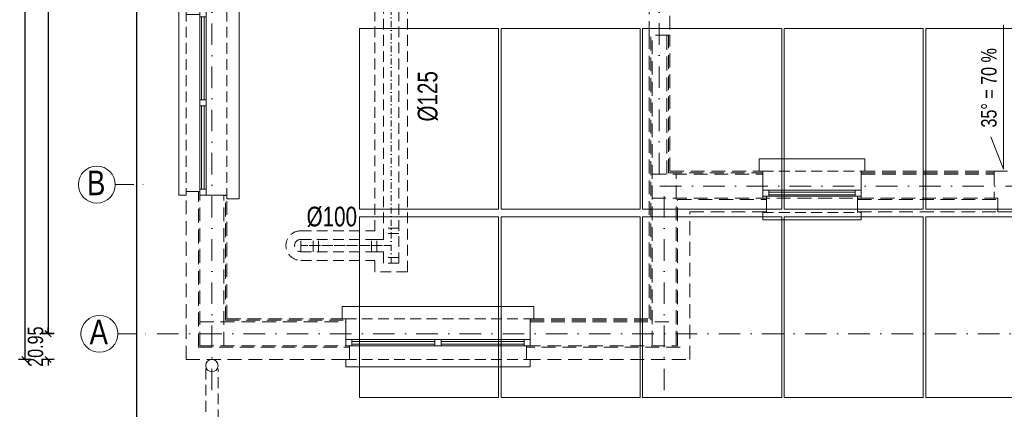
# Model space of a CAD drawing. Header units: inches. Extents: x 69729 to 77643, y -43505 to -36607.
# Tile 5 of 69: x 71486 to 72286, y -40005 to -39688. Entities that reach past the tile are written whole.
import ezdxf

# ---------------------------------------------------------------- set-up
doc = ezdxf.new("R2010")
doc.units = ezdxf.units.IN
doc.header["$MEASUREMENT"] = 0
doc.linetypes.add('DASHDOT', pattern=[1, 0.5, -0.25, 0, -0.25])
doc.linetypes.add('HIDDEN', pattern=[0.375, 0.25, -0.125])
doc.layers.get('0').update_dxf_attribs({"lineweight": 0})
doc.layers.get('Defpoints').update_dxf_attribs({"lineweight": 0})
for name, color, linetype, lineweight in [('p--dach', 2, 'Continuous', 30), ('p--dach-rura spustowa', 2, 'Continuous', 0), ('p--dach-ściana przer.', 251, 'Continuous', 0), ('p--fotowoltaika', 1, 'Continuous', 0), ('p--koty wysok.', 141, 'Continuous', 0), ('p--osie konstr', 1, 'DASHDOT', 15), ('p--osie konstr.-NR', 1, 'DASHDOT', 15), ('p--proj.wentylacja', 202, 'Continuous', 0), ('p--spadki terenu', 141, 'Continuous', 0), ('p--wymiary-1-50', 5, 'Continuous', 0), ('p--ściana szkielet', 3, 'Continuous', 0)]:
    doc.layers.add(name, color=color, linetype=linetype, lineweight=lineweight)
doc.styles.add('1-50', font='arial.ttf', dxfattribs={"width": 0.75, "height": 12.5})
doc.styles.get("Standard").update_dxf_attribs({"font": 'arial.ttf', "width": 0.75})
doc.dimstyles.new('1-50', dxfattribs={"dimtxt": 12.5, "dimasz": 5, "dimexe": 5, "dimexo": 5, "dimgap": 0.09, "dimtad": 0, "dimdsep": 46, "dimtxsty": '1-50', "dimblk": 'OBLIQUE', "dimcen": 0.09, "dimadec": 0, "dimazin": 0, "dimtfac": 1, "dimtdec": 4, "dimtix": 1, "dimtofl": 0, "dimtmove": 2, "dimatfit": 3, "dimldrblk": 'OBLIQUE', "dimfxl": 5, "dimfxlon": 1, "dimtvp": 0.8, "dimtolj": 1, "dimtzin": 0, "dimarcsym": 0})

# ---------------------------------------------------------------- blocks, each defined once
blk = doc.blocks.new('_OBLIQUE')
at = {"color": 0, "linetype": 'ByBlock', "lineweight": -2}
for p, q in [((-0.5, -0.5), (0.5, 0.5)), ((0, 0), (0, 0))]:
    blk.add_line(p, q, dxfattribs=at)
blk = doc.blocks.new('*D208')
at = {"layer": 'Defpoints', "color": 0}
for p in [(71506.26, -39301.13), (71508.76, -39943.63), (71558.6, -39943.63)]:
    blk.add_point(p, dxfattribs=at)
at = {"layer": 'p--wymiary-1-50', "color": 0, "lineweight": -2}
for p, q in [((71508.76, -39301.13), (71508.76, -39943.63)), ((71511.26, -39301.13), (71513.76, -39301.13)), ((71513.76, -39943.63), (71503.76, -39943.63))]:
    blk.add_line(p, q, dxfattribs=at)
at = {"layer": 'p--wymiary-1-50', "color": 0, "lineweight": -2, "xscale": 5, "yscale": 5, "zscale": 5}
for p, rotation in [((71508.76, -39301.13), 90), ((71508.76, -39943.63), 270)]:
    blk.add_blockref('_OBLIQUE', p, dxfattribs=dict(at, rotation=rotation))
at = {"layer": 'p--wymiary-1-50', "color": 0, "linetype": 'Continuous', "ltscale": 12, "insert": (71498.55, -39622.38), "char_height": 12.5, "attachment_point": 5, "rotation": 90, "style": '1-50'}
blk.add_mtext('\\A1;642.5', dxfattribs=at)
blk = doc.blocks.new('okno-80-33.65')
at = {"linetype": 'Continuous', "ltscale": 35}
for p, q in [((-83, 10), (3, 10)), ((-80, -39.65), (0, -39.65))]:
    blk.add_line(p, q, dxfattribs=at)
for p, q in [((-83, 0), (-83, 10)), ((3, 0), (3, 10)), ((-80, 0), (-83, 0)), ((-80, -20.45), (-80, 0)), ((0, 0), (0, -20.45)), ((0, 0), (3, 0)), ((-80, -20.45), (-80, -15.45)), ((-80, -15.45), (-75, -15.45)), ((-75, -15.45), (-5, -15.45)), ((-75, -15.45), (-75, -20.45)), ((-5, -20.45), (-5, -15.45)), ((-5, -15.45), (0, -15.45)), ((0, -15.45), (0, -20.45)), ((-75, -20.45), (-80, -20.45)), ((-77, -33.65), (-77, -20.45)), ((-75, -16.95), (-5, -16.95)), ((-75, -19.11), (-5, -19.11)), ((-5, -20.45), (-75, -20.45)), ((0, -20.45), (-5, -20.45)), ((-3, -20.45), (-3, -33.65)), ((-80, -39.65), (-80, -33.65)), ((0, -33.65), (0, -39.65))]:
    blk.add_line(p, q)
at = {"linetype": 'HIDDEN', "ltscale": 35}
for p, q in [((-80, 0), (0, 0)), ((-80, -33.65), (0, -33.65))]:
    blk.add_line(p, q, dxfattribs=at)
blk = doc.blocks.new('*D209')
at = {"layer": 'Defpoints', "color": 0}
for p in [(71669.83, -39280.3), (71489.8, -39964.7), (71669.83, -39964.7)]:
    blk.add_point(p, dxfattribs=at)
at = {"layer": 'p--wymiary-1-50', "color": 0, "lineweight": -2}
for p, q in [((71494.8, -39280.3), (71484.8, -39280.3)), ((71489.8, -39280.3), (71489.8, -39964.7)), ((71494.8, -39964.7), (71484.8, -39964.7))]:
    blk.add_line(p, q, dxfattribs=at)
at = {"layer": 'p--wymiary-1-50', "color": 0, "lineweight": -2, "xscale": 5, "yscale": 5, "zscale": 5}
for p, rotation in [((71489.8, -39280.3), 90), ((71489.8, -39964.7), 270)]:
    blk.add_blockref('_OBLIQUE', p, dxfattribs=dict(at, rotation=rotation))
at = {"layer": 'p--wymiary-1-50', "color": 0, "linetype": 'Continuous', "ltscale": 12, "insert": (71479.59, -39622.5), "char_height": 12.5, "attachment_point": 5, "rotation": 90, "style": '1-50'}
blk.add_mtext('\\A1;684.4', dxfattribs=at)
blk = doc.blocks.new('*D212')
at = {"layer": 'Defpoints', "color": 0}
for p in [(71521.91, -39943.75), (71508.76, -39964.7), (71602.72, -39964.7)]:
    blk.add_point(p, dxfattribs=at)
at = {"layer": 'p--wymiary-1-50', "color": 0, "linetype": 'Continuous', "lineweight": -2}
for p, q in [((71513.76, -39943.75), (71503.76, -39943.75)), ((71508.76, -39943.75), (71508.76, -39938.75)), ((71513.76, -39964.7), (71503.76, -39964.7)), ((71508.76, -39964.7), (71508.76, -39969.7))]:
    blk.add_line(p, q, dxfattribs=at)
at = {"layer": 'p--wymiary-1-50', "color": 0, "lineweight": -2, "xscale": 5, "yscale": 5, "zscale": 5}
for p, rotation in [((71508.76, -39943.75), 270), ((71508.76, -39964.7), 90)]:
    blk.add_blockref('_OBLIQUE', p, dxfattribs=dict(at, rotation=rotation))
at = {"layer": 'p--wymiary-1-50', "color": 0, "linetype": 'Continuous', "ltscale": 12, "insert": (71498.55, -39954.23), "char_height": 12.5, "attachment_point": 5, "rotation": 90, "style": '1-50'}
blk.add_mtext('\\A1;20.95', dxfattribs=at)
blk = doc.blocks.new('okno-150-33.15')
at = {"linetype": 'Continuous', "ltscale": 35}
for p, q in [((-3, 10), (153, 10)), ((0, -39.15), (150, -39.15))]:
    blk.add_line(p, q, dxfattribs=at)
for p, q in [((-3, 0), (-3, 10)), ((153, 0), (153, 10)), ((0, 0), (-3, 0)), ((0, -21.95), (0, 0)), ((150, 0), (150, -21.95)), ((150, 0), (153, 0)), ((0, -21.95), (0, -16.95)), ((0, -16.95), (5, -16.95)), ((5, -21.95), (0, -21.95)), ((3, -33.15), (3, -21.95)), ((5, -16.95), (145, -16.95)), ((5, -16.95), (5, -21.95)), ((5, -18.45), (72.5, -18.45)), ((5, -20.61), (72.5, -20.61)), ((145, -21.95), (5, -21.95)), ((72.5, -21.95), (72.5, -16.95)), ((77.5, -16.95), (77.5, -21.95)), ((77.5, -18.45), (145, -18.45)), ((77.5, -20.61), (145, -20.61)), ((145, -21.95), (145, -16.95)), ((145, -16.95), (150, -16.95)), ((150, -21.95), (145, -21.95)), ((147, -21.95), (147, -33.15)), ((150, -16.95), (150, -21.95)), ((0, -39.15), (0, -33.15)), ((150, -33.15), (150, -39.15))]:
    blk.add_line(p, q)
at = {"linetype": 'HIDDEN', "ltscale": 35}
for p, q in [((0, 0), (150, 0)), ((0, -33.15), (150, -33.15))]:
    blk.add_line(p, q, dxfattribs=at)
blk = doc.blocks.new('*D223')
at = {"layer": 'Defpoints', "color": 0}
for p in [(71580.87, -39959.38), (71620.87, -39959.38), (71620.87, -40208.15)]:
    blk.add_point(p, dxfattribs=at)
at = {"layer": 'p--wymiary-1-50', "color": 0, "linetype": 'Continuous', "lineweight": -2}
for p, q in [((71580.87, -40203.15), (71580.87, -40213.15)), ((71580.87, -40208.15), (71620.87, -40208.15)), ((71620.87, -40203.15), (71620.87, -40213.15))]:
    blk.add_line(p, q, dxfattribs=at)
at = {"layer": 'p--wymiary-1-50', "color": 0, "lineweight": -2, "xscale": 5, "yscale": 5, "zscale": 5, "rotation": 180}
blk.add_blockref('_OBLIQUE', (71580.87, -40208.15), dxfattribs=at)
at = {"layer": 'p--wymiary-1-50', "color": 0, "lineweight": -2, "xscale": 5, "yscale": 5, "zscale": 5}
blk.add_blockref('_OBLIQUE', (71620.87, -40208.15), dxfattribs=at)
at = {"layer": 'p--wymiary-1-50', "color": 0, "linetype": 'Continuous', "ltscale": 12, "insert": (71600.87, -40197.94), "char_height": 12.5, "attachment_point": 5, "style": '1-50'}
blk.add_mtext('\\A1;40', dxfattribs=at)
blk = doc.blocks.new('*D224')
at = {"layer": 'Defpoints', "color": 0}
for p in [(71580.87, -39940.36), (71620.87, -39940.36), (71620.87, -40189.13)]:
    blk.add_point(p, dxfattribs=at)
at = {"layer": 'p--wymiary-1-50', "color": 0, "linetype": 'Continuous', "lineweight": -2}
for p, q in [((71580.87, -40184.13), (71580.87, -40194.13)), ((71620.87, -40184.13), (71620.87, -40194.13)), ((71580.87, -40189.13), (71620.87, -40189.13))]:
    blk.add_line(p, q, dxfattribs=at)
at = {"layer": 'p--wymiary-1-50', "color": 0, "lineweight": -2, "xscale": 5, "yscale": 5, "zscale": 5, "rotation": 180}
blk.add_blockref('_OBLIQUE', (71580.87, -40189.13), dxfattribs=at)
at = {"layer": 'p--wymiary-1-50', "color": 0, "lineweight": -2, "xscale": 5, "yscale": 5, "zscale": 5}
blk.add_blockref('_OBLIQUE', (71620.87, -40189.13), dxfattribs=at)
at = {"layer": 'p--wymiary-1-50', "color": 0, "linetype": 'Continuous', "ltscale": 12, "insert": (71600.87, -40178.92), "char_height": 12.5, "attachment_point": 5, "style": '1-50'}
blk.add_mtext('\\A1;40', dxfattribs=at)
blk = doc.blocks.new('wentylacja-war2-poddasze')
at = {"linetype": 'DASHDOT', "lineweight": 15, "ltscale": 10}
for p, q in [((133.42, 454.12), (133.42, 45.24)), ((60, 59.49), (133.42, 59.49)), ((133.42, 59.49), (60, 59.49))]:
    blk.add_line(p, q, dxfattribs=at)
at = {"linetype": 'HIDDEN', "ltscale": 35}
for p, q in [((139.67, 45.24), (139.67, 454.12)), ((146.67, 38.24), (146.67, 453.37)), ((127.17, 64.49), (127.17, 378.11)), ((120.17, 71.49), (120.17, 371.11)), ((139.67, 73.74), (127.17, 73.74)), ((60, 71.49), (120.17, 71.49)), ((60, 64.49), (127.17, 64.49)), ((60, 64.49), (84.88, 64.49)), ((60, 54.49), (60, 64.49)), ((70, 54.49), (70, 64.49)), ((74.5, 54.49), (74.5, 64.49)), ((117.42, 54.49), (117.42, 64.49)), ((117.42, 64.49), (127.17, 64.49)), ((117.42, 54.49), (117.42, 64.49)), ((117.42, 64.49), (127.17, 64.49)), ((121.92, 54.49), (121.92, 64.49)), ((121.92, 54.49), (121.92, 64.49)), ((139.67, 69.24), (127.17, 69.24)), ((60, 54.49), (127.17, 54.49)), ((60, 54.49), (84.88, 54.49)), ((117.42, 54.49), (127.17, 54.49)), ((117.42, 54.49), (127.17, 54.49)), ((127.17, 45.24), (127.17, 54.49)), ((127.17, 47.99), (127.17, 54.49)), ((139.67, 49.74), (127.17, 49.74)), ((60, 47.49), (120.17, 47.49)), ((120.17, 38.24), (120.17, 47.49)), ((139.67, 45.24), (127.17, 45.24)), ((146.67, 38.24), (120.17, 38.24))]:
    blk.add_line(p, q, dxfattribs=at)
for radius in [12, 5]:
    blk.add_arc((60, 59.49), radius, 90, 270, dxfattribs=at)
at = {"lineweight": 5, "insert": (171.66, 160.35), "char_height": 16, "attachment_point": 7, "rotation": 90}
blk.add_mtext_dynamic_manual_height_columns('%%C125', width=46.3342, gutter_width=12.5, heights=[0], dxfattribs=at)
at = {"lineweight": 5, "insert": (64.75, 91.12), "char_height": 16, "attachment_point": 1}
blk.add_mtext_dynamic_manual_height_columns('%%C100', width=46.3342, gutter_width=12.5, heights=[0], dxfattribs=at)

msp = doc.modelspace()

# ---------------------------------------------------------------- linework, layer by layer
at = {"layer": 'p--dach', "linetype": 'Continuous', "ltscale": 35}
msp.add_lwpolyline([(71580.871, -39200.301), (72860.871, -39200.301), (72860.871, -40044.701), (71580.871, -40044.701)], close=True, dxfattribs=at)
at = {"layer": 'p--dach-rura spustowa', "linetype": 'HIDDEN', "lineweight": 5, "ltscale": 35}
for p, q in [((71636.821, -39972.164), (71636.821, -40053.529)), ((71646.821, -40053.529), (71646.821, -39972.164))]:
    msp.add_line(p, q, dxfattribs=at)
at = {"layer": 'p--dach-rura spustowa', "linetype": 'Continuous', "lineweight": 0, "ltscale": 75}
msp.add_circle((71641.821, -39969.701), 5, dxfattribs=at)
at = {"layer": 'p--dach-ściana przer.', "linetype": 'HIDDEN', "ltscale": 45}
for p, q in [((71997.121, -39700.851), (71997.121, -39600.851)), ((72014.021, -39600.851), (72014.021, -39700.851)), ((72013.521, -39700.851), (71996.621, -39700.851)), ((71997.121, -39931.551), (71997.121, -39700.851)), ((72014.021, -39700.851), (71997.121, -39700.851)), ((71998.371, -39932.801), (71998.371, -39700.851)), ((71999.571, -39952.701), (71999.571, -39700.851)), ((72011.571, -39814.001), (72011.571, -39700.851)), ((72012.771, -39812.801), (72012.771, -39700.851)), ((72014.021, -39811.551), (72014.021, -39700.851)), ((71999.571, -39814.001), (72089.471, -39814.001)), ((72012.771, -39812.801), (72089.471, -39812.801)), ((72014.021, -39811.551), (72089.471, -39811.551)), ((72019.071, -39952.701), (72019.071, -39814.001)), ((72169.471, -39811.551), (72277.471, -39811.551)), ((72169.471, -39812.801), (72277.471, -39812.801)), ((72169.471, -39814.001), (72277.471, -39814.001)), ((72389.471, -39811.551), (72277.471, -39811.551)), ((71620.871, -39964.701), (71620.871, -39828.051)), ((71630.871, -39954.701), (71630.871, -39828.051)), ((71632.071, -39953.501), (71632.071, -39828.051)), ((71651.571, -39953.501), (71651.571, -39831.051)), ((71652.771, -39932.801), (71652.771, -39831.051)), ((71654.021, -39931.551), (71654.021, -39831.051)), ((71999.571, -39833.501), (72277.471, -39833.501)), ((72020.271, -39834.701), (72092.471, -39834.701)), ((72020.271, -39953.501), (72020.271, -39834.701)), ((72166.471, -39834.701), (72280.471, -39834.701)), ((72030.271, -39844.701), (72092.471, -39844.701)), ((72030.271, -39964.701), (72030.271, -39844.701)), ((72166.471, -39844.701), (72280.471, -39844.701)), ((72280.471, -39844.701), (72386.471, -39844.701)), ((71632.071, -39934.001), (71750.567, -39934.001)), ((71652.771, -39932.801), (71750.567, -39932.801)), ((71654.021, -39931.551), (71750.567, -39931.551)), ((71900.567, -39931.551), (71997.121, -39931.551)), ((71900.567, -39932.801), (71998.371, -39932.801)), ((71900.567, -39934.001), (72019.071, -39934.001)), ((71630.871, -39954.701), (71753.567, -39954.701)), ((71632.071, -39953.501), (71753.567, -39953.501)), ((71897.567, -39953.501), (72020.271, -39953.501)), ((72022.262, -39954.701), (71897.567, -39954.701)), ((71620.871, -39964.701), (71753.567, -39964.701)), ((71897.567, -39964.701), (72030.271, -39964.701))]:
    msp.add_line(p, q, dxfattribs=at)
for points in [[(72089.471, -39811.551), (72089.471, -39833.503), (72092.471, -39833.503), (72092.471, -39844.701)], [(72169.471, -39811.551), (72169.471, -39833.503), (72166.471, -39833.503), (72166.471, -39844.701)], [(72277.471, -39811.551), (72277.471, -39833.503), (72280.471, -39833.503), (72280.471, -39844.701)], [(71900.567, -39931.551), (71900.567, -39953.501), (71897.567, -39953.501), (71897.567, -39964.701)]]:
    msp.add_lwpolyline(points, dxfattribs=at)
at = {"layer": 'p--fotowoltaika', "linetype": 'Continuous', "ltscale": 35}
for points in [[(71761.85, -39842.532), (71874.85, -39842.532), (71874.85, -39695.532), (71761.85, -39695.532)], [(71876.85, -39842.532), (71989.85, -39842.532), (71989.85, -39695.532), (71876.85, -39695.532)], [(71991.85, -39842.532), (72104.85, -39842.532), (72104.85, -39695.532), (71991.85, -39695.532)], [(72106.85, -39842.532), (72219.85, -39842.532), (72219.85, -39695.532), (72106.85, -39695.532)], [(72221.85, -39842.532), (72334.85, -39842.532), (72334.85, -39695.532), (72221.85, -39695.532)], [(71761.85, -39995.672), (71874.85, -39995.672), (71874.85, -39848.672), (71761.85, -39848.672)], [(71876.85, -39995.672), (71989.85, -39995.672), (71989.85, -39848.672), (71876.85, -39848.672)], [(71991.85, -39995.672), (72104.85, -39995.672), (72104.85, -39848.672), (71991.85, -39848.672)], [(72106.85, -39995.672), (72219.85, -39995.672), (72219.85, -39848.672), (72106.85, -39848.672)], [(72221.85, -39995.672), (72334.85, -39995.672), (72334.85, -39848.672), (72221.85, -39848.672)]]:
    msp.add_lwpolyline(points, close=True, dxfattribs=at)
at = {"layer": 'p--osie konstr', "linetype": 'DASHDOT', "ltscale": 35}
for p, q in [((71641.821, -39989.701), (71641.821, -39230.301)), ((72005.321, -39814.001), (72005.321, -39230.301)), ((72444.621, -39823.751), (71997.121, -39823.751)), ((72009.321, -39989.701), (72009.321, -39822.501)), ((72878.438, -39943.751), (71595.871, -39943.751))]:
    msp.add_line(p, q, dxfattribs=at)
at = {"layer": 'p--osie konstr.-NR', "linetype": 'DASHDOT', "ltscale": 30}
for p, q in [((71563.357, -39822.501), (71588.357, -39822.501)), ((71565.448, -39943.751), (71590.448, -39943.751))]:
    msp.add_line(p, q, dxfattribs=at)
at = {"layer": 'p--osie konstr.-NR', "linetype": 'Continuous', "ltscale": 35}
for centre in [(71548.357, -39822.501), (71550.448, -39943.751)]:
    msp.add_circle(centre, 15, dxfattribs=at)
at = {"layer": 'p--spadki terenu'}
msp.add_lwpolyline([(72285.152, -39692.662), (72285.152, -39810.019), (72274.732, -39783.608)], dxfattribs=at)
at = {"layer": 'p--ściana szkielet', "ltscale": 35}
for points in [[(71620.871, -39828.051), (71632.071, -39828.051), (71632.071, -39831.051), (71654.021, -39831.051)], [(71750.567, -39932.551), (71750.567, -39953.501), (71753.567, -39953.501), (71753.567, -39964.701)]]:
    msp.add_lwpolyline(points, dxfattribs=at)

# ---------------------------------------------------------------- block references
at = {"layer": 'p--dach-ściana przer.', "linetype": 'HIDDEN', "ltscale": 45, "rotation": 270}
msp.add_blockref('okno-150-33.15', (71654.021, -39681.051), dxfattribs=at)
at = {"layer": 'p--dach-ściana przer.', "linetype": 'HIDDEN', "ltscale": 45}
for name, p in [('okno-80-33.65', (72169.471, -39811.551)), ('okno-150-33.15', (71750.567, -39931.551))]:
    msp.add_blockref(name, p, dxfattribs=at)
at = {"layer": 'p--proj.wentylacja', "linetype": 'Continuous', "ltscale": 12}
msp.add_blockref('wentylacja-war2-poddasze', (71654.021, -39931.551), dxfattribs=at)

# ---------------------------------------------------------------- texts
at = {"layer": 'p--koty wysok.', "insert": (72266.913, -39776.069), "char_height": 12.5, "width": 207.41597, "attachment_point": 1, "rotation": 90, "style": '1-50'}
msp.add_mtext('35%%d = 70 %', dxfattribs=at)
at = {"layer": 'p--osie konstr.-NR', "linetype": 'Continuous', "ltscale": 35, "char_height": 20, "width": 63.5564, "attachment_point": 3}
for s, insert in [('{\\W0.8;B}', (71555.272, -39811.087)), ('\\W0.8;A', (71557.363, -39932.337))]:
    msp.add_mtext(s, dxfattribs=dict(at, insert=insert))

# ---------------------------------------------------------------- dimensions: what is measured, and where the dimension line sits
at = {"layer": 'p--wymiary-1-50'}
dim = msp.add_linear_dim(base=(71489.805, -39964.701), p1=(71669.831, -39280.301), p2=(71669.831, -39964.701), angle=90, dimstyle='1-50', override={"dimtxt": 12.5}, dxfattribs=at)
dim.commit()
dim.dimension.update_dxf_attribs({"geometry": '*D209', "text_midpoint": (71479.595, -39622.501)})
dim = msp.add_linear_dim(base=(71508.758, -39943.626), p1=(71506.258, -39301.126), p2=(71558.597, -39943.626), angle=90, dimstyle='1-50', dxfattribs=at)
dim.commit()
dim.dimension.update_dxf_attribs({"geometry": '*D208', "text_midpoint": (71498.548, -39622.376)})
at = {"layer": 'p--wymiary-1-50', "linetype": 'Continuous'}
dim = msp.add_linear_dim(base=(71508.758, -39964.701), p1=(71521.912, -39943.751), p2=(71602.717, -39964.701), angle=90, dimstyle='1-50', dxfattribs=at)
dim.commit()
dim.dimension.update_dxf_attribs({"geometry": '*D212', "text_midpoint": (71498.548, -39954.226)})
for base, p1, p2, picture, middle in [((71620.871, -40189.13), (71580.871, -39940.361), (71620.871, -39940.361), '*D224', (71600.871, -40178.92)), ((71620.871, -40208.149), (71580.871, -39959.381), (71620.871, -39959.381), '*D223', (71600.871, -40197.939))]:
    dim = msp.add_linear_dim(base=base, p1=p1, p2=p2, dimstyle='1-50', override={"dimtxt": 12.5}, dxfattribs=at)
    dim.commit()
    dim.dimension.update_dxf_attribs({"geometry": picture, "text_midpoint": middle})

doc.saveas('drawing.dxf')
